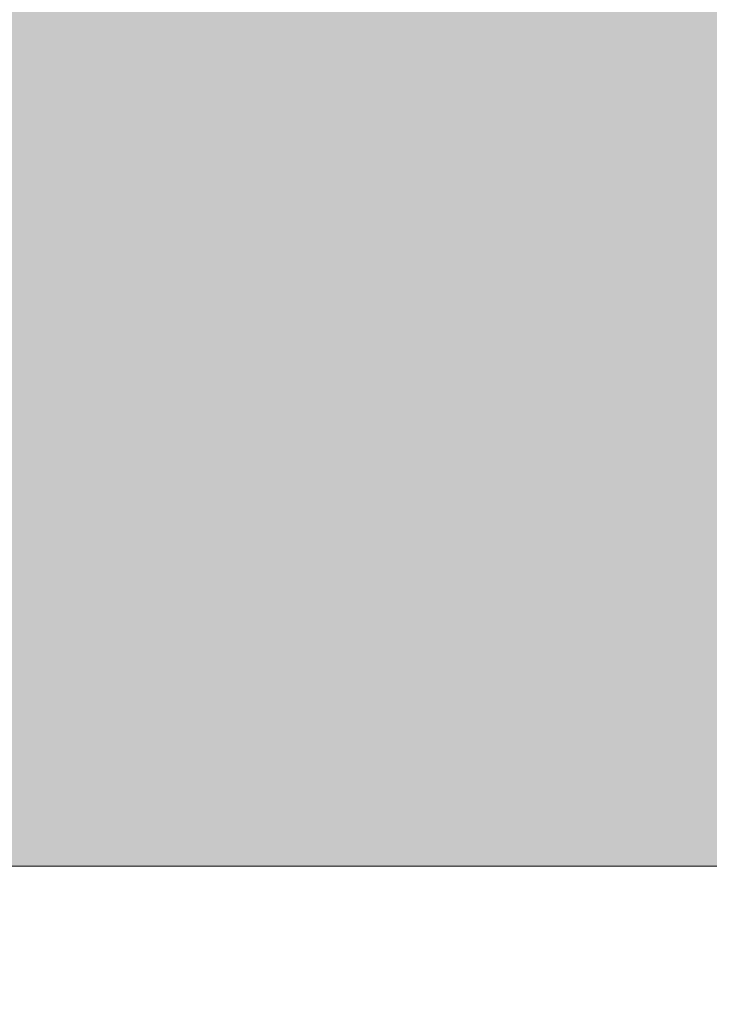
# Model space of a CAD drawing. Header units: metres. Extents: x 174423 to 274510, y 410991 to 462742.
# Tile 153 of 256: x 174692.0268 to 174692.1061, y 462397.5751 to 462397.6884. Entities that reach past the tile are written whole.
import ezdxf

# ---------------------------------------------------------------- set-up
doc = ezdxf.new("R2010")
doc.units = ezdxf.units.M
doc.layers.add('-DR-nw-BRM-arc-zand voor zandbed', color=252, linetype='Continuous', lineweight=9)
doc.layers.add('-DR-nw-gr-arc-groeiplaats-grond gazon 0.30', color=250, linetype='Continuous', lineweight=9)

msp = doc.modelspace()

# ---------------------------------------------------------------- hatches: boundary and pattern name
at = {"layer": '-DR-nw-BRM-arc-zand voor zandbed'}
h = msp.add_hatch(dxfattribs=at)
h.set_pattern_fill('AGW-GROND_ZAND', color=256, scale=0.2, angle=89.9999, pattern_type=2)
h.set_pattern_definition([(127.49989742, (0, 0), (-0.38536477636, -0.01259798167), [0, -0.304, 0, -0.34, 0, -0.325]), (97.49989742, (0, 0), (-0.56442857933, 0.3539563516), [0, -0.164, 0, -0.274, 0, -0.105]), (57.49989742, (-4e-07, -0.246), (-0.0011306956, 0.62282837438), [0, -0.1, 0, -0.36, 0, -0.47]), (47.49989742, (-4e-07, -0.246), (-0.17553403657, 0.6012256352), [0, -0.05, 0, -0.236, 0, -0.27])])
edge = h.paths.add_edge_path()
edge.add_line((174646.9794, 462404.48168), (174646.9794, 462425.98168))
edge.add_line((174646.9794, 462425.98168), (174648.5794, 462426.58234))
edge.add_line((174648.5794, 462426.58234), (174648.5794, 462403.59097))
edge.add_line((174648.5794, 462403.59097), (174676.1794, 462403.59097))
edge.add_line((174676.1794, 462403.59097), (174676.1794, 462426.58234))
edge.add_line((174676.1794, 462426.58234), (174678.1794, 462427.59097))
edge.add_line((174678.1794, 462427.59097), (174678.1794, 462399.59097))
edge.add_line((174678.1794, 462399.59097), (174692.1805, 462399.59097))
edge.add_arc((174692.1805, 462419.59097), 20, 270, 338.121078)
edge.add_line((174710.73996, 462412.13804), (174716.9454, 462427.59097))
edge.add_line((174716.9454, 462427.59097), (174696.96757, 462427.59097))
edge.add_line((174696.96757, 462427.59097), (174696.96757, 462429.59097))
edge.add_line((174696.96757, 462429.59097), (174717.74854, 462429.59097))
edge.add_line((174717.74854, 462429.59097), (174727.43513, 462453.71543))
edge.add_line((174727.43513, 462453.71543), (174729.29134, 462452.97003))
edge.add_line((174729.29134, 462452.97003), (174712.59591, 462411.39275))
edge.add_arc((174692.1805, 462419.59097), 22, 270, 338.121078, ccw=False)
edge.add_line((174692.1805, 462397.59097), (174676.1794, 462397.59097))
edge.add_line((174676.1794, 462397.59097), (174676.1794, 462401.59097))
edge.add_line((174676.1794, 462401.59097), (174648.45147, 462401.59097))
edge.add_line((174648.45147, 462401.59097), (174646.5794, 462402.72535))
edge.add_line((174646.5794, 462402.72535), (174646.5794, 462404.48168))
edge.add_line((174646.5794, 462404.48168), (174646.9794, 462404.48168))

# ---------------------------------------------------------------- linework, layer by layer
msp.add_lwpolyline([(174646.9794, 462404.48168), (174646.9794, 462425.98168), (174648.5794, 462426.58234), (174648.5794, 462403.59097), (174676.1794, 462403.59097), (174676.1794, 462426.58234), (174678.1794, 462427.59097), (174678.1794, 462399.59097), (174692.1805, 462399.59097, 0.306308), (174710.73996, 462412.13804), (174716.9454, 462427.59097), (174696.96757, 462427.59097), (174696.96757, 462429.59097), (174717.74854, 462429.59097), (174727.43513, 462453.71543), (174729.29134, 462452.97003), (174712.59591, 462411.39275, -0.306308), (174692.1805, 462397.59097), (174676.1794, 462397.59097), (174676.1794, 462401.59097), (174648.45147, 462401.59097), (174646.5794, 462402.72535), (174646.5794, 462404.48168)], format="xyb", close=True, dxfattribs=at)
at = {"layer": '-DR-nw-gr-arc-groeiplaats-grond gazon 0.30'}
msp.add_lwpolyline([(174677.5878, 462396.18446, -0.001081), (174679.43269, 462396.23092, -0.003819), (174679.95482, 462396.23895, -0.004309), (174681.1017, 462396.23794, 0.00328), (174682.60823, 462396.23351, 0.014137), (174684.2701, 462396.28654, -0.031158), (174685.02508, 462396.28493), (174687.66784, 462396.11443), (174690.18672, 462395.95193), (174692.1805, 462397.59097), (174676.1794, 462397.59097)], format="xyb", dxfattribs=at)

doc.saveas('drawing.dxf')
